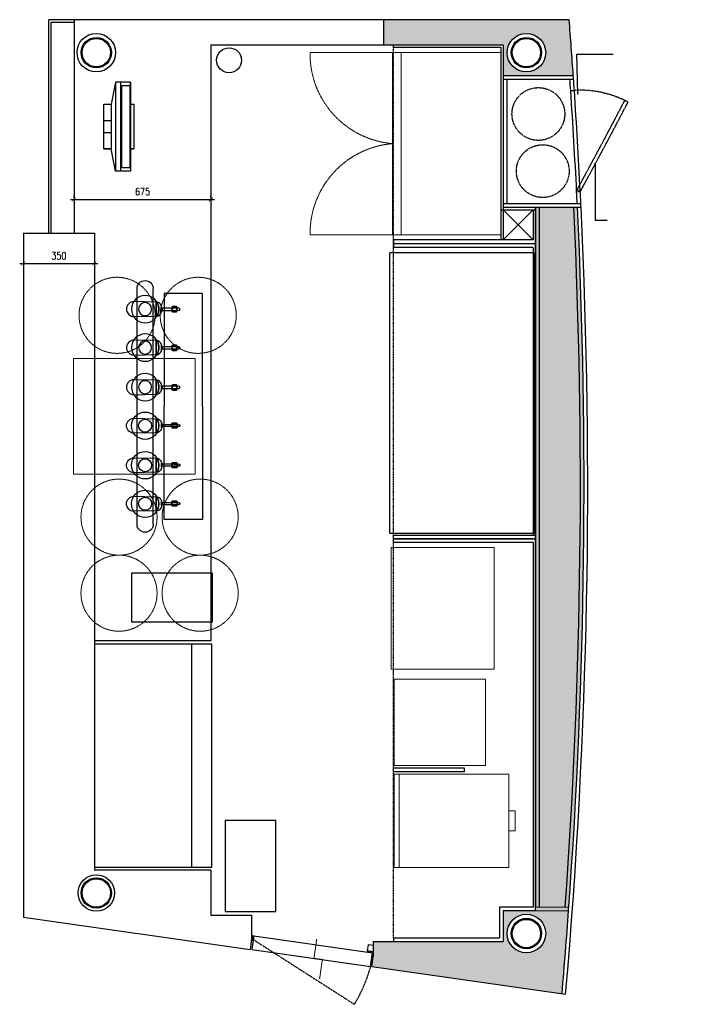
# Model space of a CAD drawing. Header units: millimetres. Extents: x 128910 to 180139, y -42989 to -30610.
# Tile 1 of 5: x 128910 to 132290, y -39730 to -34876. Entities that reach past the tile are written whole.
import ezdxf

# ---------------------------------------------------------------- set-up
doc = ezdxf.new("R2010")
doc.units = ezdxf.units.MM
doc.header["$LTSCALE"] = 2
doc.header["$PDMODE"] = 35
doc.linetypes.add('HIDDEN', pattern=[0.375, 0.25, -0.125])
doc.layers.add('00_FB_EQUI_equipo', color=1, linetype='Continuous', lineweight=5)
doc.layers.add('Naren-furn', color=1, linetype='Continuous', lineweight=30)
for name, color, linetype in [('Carpentry', 2, 'Continuous'), ('new area line', 10, 'Continuous'), ('New-Design-Equipment', 1, 'Continuous'), ('Z-AT_Dims', 1, 'Continuous'), ('Z-AT_LW0.10', 1, 'Continuous')]:
    doc.layers.add(name, color=color, linetype=linetype)
doc.styles.add('ArialNarrow_2mm', font='ARIALN.TTF')
doc.styles.add('SSP_Note', font='romans.shx', dxfattribs={"width": 0.8})
doc.dimstyles.new('ArialNarrow_2mm', dxfattribs={"dimscale": 0, "dimtxt": 1.8, "dimasz": 1.5, "dimexe": 1.25, "dimexo": 0.625, "dimgap": 1, "dimtad": 1, "dimdec": 0, "dimdsep": 46, "dimtxsty": 'ArialNarrow_2mm', "dimcen": 1.5, "dimclrd": 8, "dimclre": 8, "dimclrt": 4, "dimadec": 0, "dimazin": 0, "dimtfac": 1, "dimtdec": 0, "dimtmove": 0, "dimatfit": 3, "dimfxl": 1, "dimarcsym": 0})
doc.dimstyles.new('SSP_Dims', dxfattribs={"dimscale": 50, "dimtxt": 2.2, "dimasz": 1.5, "dimexe": 0.9, "dimexo": 2, "dimgap": 1, "dimtad": 1, "dimdec": 0, "dimzin": 1, "dimdsep": 46, "dimtxsty": 'SSP_Note', "dimblk": 'ARCHTICK', "dimcen": 2, "dimdle": 0.9, "dimclrd": 256, "dimclre": 256, "dimclrt": 256, "dimadec": 0, "dimazin": 0, "dimtfac": 1, "dimtdec": 0, "dimtix": 1, "dimtmove": 1, "dimatfit": 3, "dimldrblk": 'DOT', "dimfxl": 1, "dimtolj": 1, "dimtzin": 0, "dimlwd": -1, "dimlwe": -1, "dimarcsym": 0})

# ---------------------------------------------------------------- blocks, each defined once
blk = doc.blocks.new('7 tappars singel planX')
at = {"layer": 'New-Design-Equipment'}
blk.add_line((-404.9215090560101, 37.3302827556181), (-405.6751649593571, 49.07448888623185), dxfattribs=at)
at = {"layer": 'New-Design-Equipment', "flags": 128}
for points in [[(-363.8263877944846, 258.367559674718), (-366.1642954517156, 149.035430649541), (-435.4884801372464, 149.035430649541), (-437.8263877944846, 258.367559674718, -0.4142135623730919), (-400.8263877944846, 295.367559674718, -0.4142135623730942), (-363.8263877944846, 258.367559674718)], [(-392.0528433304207, 149.042125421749), (-392.0438746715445, 149.0421231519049), (-392.0438739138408, 149.0443570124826), (-365.60031336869, 149.0354306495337, -0.414214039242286), (-392.0528433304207, 122.6007964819), (-392.0528430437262, 122.6016417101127), (-400.8263877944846, 122.6016417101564), (-409.5999325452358, 122.6016417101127), (-409.5999322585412, 122.6007964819, -0.4142140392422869), (-436.0524622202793, 149.0354306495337), (-409.6089016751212, 149.0443570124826), (-409.6089009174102, 149.0421231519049), (-409.5999322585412, 149.042125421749), (-400.8263877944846, 149.0408399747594)]]:
    blk.add_lwpolyline(points, format="xyb", close=True, dxfattribs=at)
for points in [[(-407.5836534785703, 119.8005112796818), (-409.9793267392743, 122.8005112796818), (-389.9793267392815, 122.8005112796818), (-392.3749999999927, 119.8005112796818)], [(-412.8896882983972, 68.1665085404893), (-409.8896882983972, 71.1665085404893), (-389.8896882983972, 71.1665085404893), (-386.8896882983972, 68.1665085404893), (-386.8896882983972, 48.1665085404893), (-389.8896882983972, 45.1665085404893), (-409.8896882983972, 45.1665085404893), (-412.8896882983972, 48.1665085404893)]]:
    blk.add_lwpolyline(points, close=True, dxfattribs=at)
blk.add_lwpolyline([(-405.305703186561, 49.24528111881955), (-405.2663504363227, 59.84229749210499), (-405.3846480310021, 59.84229749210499), (-405.3846480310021, 119.8005112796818), (-394.5156055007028, 119.8005112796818), (-394.5156055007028, 59.84229749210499), (-394.6614957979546, 59.84229749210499), (-394.7005419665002, 49.32783827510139)], dxfattribs=at)
blk.add_lwpolyline([(-394.152490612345, 49.07448888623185), (-394.9574781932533, 36.53038216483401, -0.27295299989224), (-397.76318279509, 32.29482614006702, -0.272952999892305), (-402.8274328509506, 32.70137813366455, -0.2729529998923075), (-404.9215090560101, 37.3302827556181)], format="xyb", dxfattribs=at)
at = {"layer": 'New-Design-Equipment'}
for centre, radius in [((-400.8263877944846, 203.4784924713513), 67.5), ((-399.8896882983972, 58.16650854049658), 11.48873400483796)]:
    blk.add_circle(centre, radius, dxfattribs=at)
at = {"layer": 'New-Design-Equipment', "linetype": 'Continuous'}
blk.add_circle((-400.8263877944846, 203.4784924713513), 31.99999999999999, dxfattribs=at)
blk.add_arc((-400.8263877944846, 203.4784924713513), 67.4999999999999, 238.7439658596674, 301.2560341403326, dxfattribs=at)
blk = doc.blocks.new('Beer Taps')
at = {"layer": 'New-Design-Equipment'}
for p, q in [((-0.7002147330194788, 0.07700000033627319), (0.4607852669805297, 0.07700000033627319)), ((-0.7002147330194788, -0.002999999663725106), (0.469334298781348, -0.002999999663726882))]:
    blk.add_line(p, q, dxfattribs=at)
at = {"layer": 'New-Design-Equipment', "flags": 128}
for points in [[(-0.1197147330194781, 0.3195546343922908), (-0.6764421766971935, 0.3195546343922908), (-0.6764421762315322, 0.1300284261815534), (-0.1197147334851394, 0.1300284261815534)], [(-0.1197147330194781, 0.3195546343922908), (0.4370127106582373, 0.3195546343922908), (0.437012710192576, 0.1300284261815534), (-0.1197147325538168, 0.1300284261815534)]]:
    blk.add_lwpolyline(points, dxfattribs=at)
at = {"layer": 'New-Design-Equipment'}
for centre, start, end in [((-0.7002147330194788, 0.03700000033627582), 90, 270), ((0.4607852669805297, 0.03700000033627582), 270, 90)]:
    blk.add_arc(centre, 0.03999999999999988, start, end, dxfattribs=at)
at = {"layer": 'New-Design-Equipment', "yscale": 0.0009999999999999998, "rotation": 180}
for p, xscale, zscale in [((-0.1988883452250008, 0.2404784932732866), -0.0009999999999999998, 0.001), ((-0.008888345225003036, 0.2404784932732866), -0.0009999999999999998, 0.001), ((0.1861116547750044, 0.2404784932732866), -0.0009999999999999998, 0.001), ((-0.4255411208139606, 0.2404784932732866), 0.0009999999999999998, 0.0009999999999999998), ((-0.2305411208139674, 0.2404784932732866), 0.0009999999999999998, 0.0009999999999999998), ((-0.04054112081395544, 0.2404784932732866), 0.0009999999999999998, 0.0009999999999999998)]:
    blk.add_blockref('7 tappars singel planX', p, dxfattribs=dict(at, xscale=xscale, zscale=zscale))
blk = doc.blocks.new('Till-Rit')
at = {"layer": 'Naren-furn'}
for p, q in [((-110.0871731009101, 112.2042341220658), (-110.0871731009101, 148.1942714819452)), ((-110.0871731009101, 148.1942714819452), (-110.0871731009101, 112.2042341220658)), ((-110.0871731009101, 148.1942714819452), (110.0871731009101, 148.1942714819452)), ((-30.69738480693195, 112.2042341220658), (-30.69738480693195, 148.1942714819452)), ((29.63885429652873, 148.1942714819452), (29.63885429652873, 112.2042341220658)), ((110.0871731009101, 148.1942714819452), (110.0871731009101, 112.2042341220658)), ((-220.1761104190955, 91.03362391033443), (-110.0889373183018, 112.2042341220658)), ((110.0871731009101, 112.2042341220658), (-110.0871731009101, 112.2042341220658)), ((219.1140514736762, 91.03362391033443), (110.0854088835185, 112.2042341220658)), ((219.1069946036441, 91.03009547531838), (-220.1831672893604, 91.03009547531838)), ((-220.1761104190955, 16.93648816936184), (-220.1761104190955, 91.03009547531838)), ((219.1140514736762, 65.62889165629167), (-220.1761104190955, 65.62889165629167)), ((-203.2396222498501, 20.11207970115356), (-203.2396222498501, 60.352672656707)), ((-203.2396222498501, 60.352672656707), (202.1775633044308, 60.352672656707)), ((202.1775633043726, 60.352672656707), (202.1775633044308, 20.11207970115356)), ((219.1140514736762, 16.93648816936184), (219.1140514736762, 91.03362391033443)), ((219.1140514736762, 16.93648816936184), (-220.1761104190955, 16.93648816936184)), ((202.1775633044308, 20.11207970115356), (-203.2396222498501, 20.11207970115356)), ((-203.2396222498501, 16.93648816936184), (219.1140514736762, 16.93648816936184)), ((-110.0871731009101, 0), (-110.0871731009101, 16.93648816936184)), ((-110.0871731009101, 16.93648816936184), (-110.0871731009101, 1.058530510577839)), ((110.0871731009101, 0), (-110.0871731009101, 0)), ((110.0871731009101, 16.93648816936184), (110.0871731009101, 0))]:
    blk.add_line(p, q, dxfattribs=at)
blk = doc.blocks.new('_ArchTick')
at = {"color": 0, "linetype": 'ByBlock', "const_width": 0.15}
blk.add_lwpolyline([(-0.5, -0.5), (0.5, 0.5)], dxfattribs=at)
blk = doc.blocks.new('*D613')
at = {"layer": 'Defpoints', "color": 0, "transparency": 16777216}
for p in [(128928.0519164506, -36063.51228407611), (129278.0519164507, -36063.51228407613), (129278.0519164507, -36077.89843054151)]:
    blk.add_point(p, dxfattribs=at)
at = {"layer": 'new area line', "transparency": 16777216}
blk.add_line((128910.0519164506, -36077.89843054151), (129296.0519164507, -36077.89843054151), dxfattribs=at)
at = {"layer": 'new area line', "color": 252, "transparency": 16777216}
for p, q in [((128928.0519164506, -36083.51228407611), (128928.0519164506, -36095.89843054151)), ((129278.0519164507, -36083.51228407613), (129278.0519164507, -36095.89843054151))]:
    blk.add_line(p, q, dxfattribs=at)
at = {"layer": 'new area line', "transparency": 16777216, "xscale": 20, "yscale": 20, "zscale": 20, "rotation": 180}
blk.add_blockref('_ArchTick', (128928.0519164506, -36077.89843054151), dxfattribs=at)
at = {"layer": 'new area line', "transparency": 16777216, "xscale": 20, "yscale": 20, "zscale": 20}
blk.add_blockref('_ArchTick', (129278.0519164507, -36077.89843054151), dxfattribs=at)
at = {"layer": 'new area line', "transparency": 16777216, "insert": (129103.0519164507, -36039.89843054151), "char_height": 36, "attachment_point": 5, "style": 'SSP_Note'}
blk.add_mtext('\\A1;350', dxfattribs=at)
blk = doc.blocks.new('_Dot')
at = {"color": 0, "linetype": 'ByBlock', "lineweight": -2}
blk.add_line((-0.5, 0), (-1, 0), dxfattribs=at)
at = {"color": 0, "linetype": 'ByBlock', "const_width": 0.5}
blk.add_lwpolyline([(-0.25, 0, 1), (0.25, 0, 1)], format="xyb", close=True, dxfattribs=at)
blk = doc.blocks.new('*D614')
at = {"layer": 'Defpoints', "color": 0, "transparency": 16777216}
for p in [(129178.0519164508, -35773.36095316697), (129853.0519164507, -35761.85203599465), (129853.0519164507, -35773.36095316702)]:
    blk.add_point(p, dxfattribs=at)
at = {"layer": 'new area line', "transparency": 16777216}
blk.add_line((129160.0519164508, -35761.85203599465), (129871.0519164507, -35761.85203599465), dxfattribs=at)
at = {"layer": 'new area line', "color": 252, "transparency": 16777216}
for p, q in [((129178.0519164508, -35753.36095316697), (129178.0519164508, -35743.85203599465)), ((129853.0519164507, -35753.36095316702), (129853.0519164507, -35743.85203599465))]:
    blk.add_line(p, q, dxfattribs=at)
at = {"layer": 'new area line', "transparency": 16777216, "xscale": 20, "yscale": 20, "zscale": 20, "rotation": 180}
blk.add_blockref('_ArchTick', (129178.0519164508, -35761.85203599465), dxfattribs=at)
at = {"layer": 'new area line', "transparency": 16777216, "xscale": 20, "yscale": 20, "zscale": 20}
blk.add_blockref('_ArchTick', (129853.0519164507, -35761.85203599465), dxfattribs=at)
at = {"layer": 'new area line', "transparency": 16777216, "insert": (129515.5519164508, -35723.85203599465), "char_height": 36, "attachment_point": 5, "style": 'SSP_Note'}
blk.add_mtext('\\A1;675', dxfattribs=at)

msp = doc.modelspace()

# ---------------------------------------------------------------- hatches: boundary and pattern name
at = {"layer": 'Carpentry', "linetype": 'Continuous'}
h = msp.add_hatch(color=253, dxfattribs=at)
h.dxf.hatch_style = 1
h.paths.add_polyline_path([(131618.5462251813, -34875.89650101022), (130703.0519164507, -34875.89650101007), (130703.0519164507, -34999.8965010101), (131294.1078917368, -34999.89650101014), (131294.1078917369, -35150.89650101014), (131639.1896297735, -35150.89650101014, 0.002388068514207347)])
h.paths.add_polyline_path([(131313.0519164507, -35038.39650101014, -1), (131503.0519164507, -35038.39650101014, -1)], flags=16)
h.paths.add_polyline_path([(131333.0519164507, -35038.39650101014, -1), (131483.0519164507, -35038.39650101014, -1)], flags=0)
h.paths.add_polyline_path([(131338.0519164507, -35038.39650101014, -1), (131478.0519164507, -35038.39650101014, -1)], flags=0)
h = msp.add_hatch(color=253, dxfattribs=at)
h.dxf.hatch_style = 1
edge = h.paths.add_edge_path()
edge.add_line((131453.051916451, -35800.89650101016), (131659.5218557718, -35801.75290713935))
edge.add_arc((102840.0758477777, -37174.48261963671), 28852.12046057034, -4.160964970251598, 2.727055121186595, ccw=False)
edge.add_line((131616.1462216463, -39267.9555498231), (131453.051916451, -39267.9555498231))
edge.add_line((131453.051916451, -39267.9555498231), (131453.051916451, -35800.89650101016))
h = msp.add_hatch(color=253, dxfattribs=at)
h.dxf.hatch_style = 1
edge = h.paths.add_edge_path()
edge.add_line((131294.1078917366, -39268.95490540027), (131616.1462216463, -39267.9555498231))
edge.add_arc((102840.075843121, -37174.48261930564), 28852.12046523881, 355.0238995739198, 355.8390350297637, ccw=False)
edge.add_line((131583.45169612, -39677.1212096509), (130646.0341323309, -39544.23389590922))
edge.add_line((130646.0341323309, -39544.23389590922), (130653.0519164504, -39494.72883853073))
edge.add_line((130653.0519164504, -39494.72883853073), (130653.0519164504, -39419.95490540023))
edge.add_line((130653.0519164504, -39419.95490540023), (131294.1078917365, -39419.95490540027))
edge.add_line((131294.1078917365, -39419.95490540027), (131294.1078917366, -39268.95490540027))
edge = h.paths.add_edge_path(flags=16)
edge.add_arc((131408.0519164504, -39381.45490540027), 95, 0, 360)

# ---------------------------------------------------------------- linework, layer by layer
at = {"layer": 'Carpentry', "color": 2, "ltscale": 3}
for p, q in [((131282.107891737, -35011.89650101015), (131282.107891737, -35961.89650100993)), ((131294.1078917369, -35150.89650101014), (131294.1078917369, -35800.89650101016)), ((131282.107891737, -35812.89650101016), (131453.0519164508, -35812.89650101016)), ((131294.1078917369, -35782.89650101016), (131677.5014711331, -35782.89650101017)), ((131294.1078917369, -35800.89650101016), (131677.5014711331, -35800.89650101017))]:
    msp.add_line(p, q, dxfattribs=at)
at = {"layer": 'Carpentry', "linetype": 'Continuous', "ltscale": 3}
for p, q in [((131294.1078917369, -35150.89650101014), (131294.1078917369, -35961.89650100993)), ((131312.1078917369, -35168.89650101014), (131312.1078917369, -35782.89650101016))]:
    msp.add_line(p, q, dxfattribs=at)
at = {"layer": 'Carpentry', "linetype": 'Continuous'}
for p, q in [((131626.2954365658, -35225.52986050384), (131644.2642070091, -35224.45995982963)), ((131655.7464924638, -35724.66181407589), (131673.7154296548, -35723.59190347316)), ((131453.051916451, -35800.89650101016), (131453.0519164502, -39250.95456749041)), ((131471.051916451, -35800.89650101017), (131471.0519164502, -39250.95456749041)), ((130753.0519164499, -38583.45490540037), (130753.0519164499, -38565.45490540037)), ((131103.0519164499, -38583.45490540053), (131103.0519164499, -38565.45490540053)), ((131452.9416240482, -39250.95524330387), (131617.4506719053, -39249.94721893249)), ((131453.0519164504, -39268.95490540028), (131616.1462216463, -39267.95554982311))]:
    msp.add_line(p, q, dxfattribs=at)
at = {"layer": 'Carpentry', "color": 1, "linetype": 'Continuous'}
for p, q in [((131294.1078917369, -35961.89650100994, -6.625689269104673e-05), (131441.0519164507, -35812.89650101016)), ((131294.1078917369, -35812.89650101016), (131441.0519164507, -35961.89650100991, -6.625689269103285e-05)), ((131453.0519164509, -37128.89650100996), (131453.0519164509, -36908.83809661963)), ((131453.0519164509, -37738.89650100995), (131453.0519164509, -37178.89650100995))]:
    msp.add_line(p, q, dxfattribs=at)
at = {"layer": 'Carpentry', "linetype": 'HIDDEN', "ltscale": 3}
for centre in [(131466.9070078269, -35340.86085685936), (131488.6234857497, -35622.51973713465)]:
    msp.add_circle(centre, 130, dxfattribs=at)
at = {"layer": 'Carpentry', "linetype": 'Continuous'}
for radius, start, end in [(28852.12046056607, 3.873263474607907, 3.98599348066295), (28870.12046056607, 3.872973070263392, 4.019314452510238), (28852.12046056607, 2.880329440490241, 3.873263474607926), (28870.12046056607, 2.880758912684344, 3.872972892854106), (28852.12046056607, 2.764544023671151, 2.880329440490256), (28870.12046056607, 2.727055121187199, 2.880658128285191), (28834.12046056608, 355.8720904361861, 2.728757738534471), (28852.12046056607, 355.839035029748, 2.728757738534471), (28852.12046056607, 2.727055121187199, 2.728757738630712)]:
    msp.add_arc((102840.075847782, -37174.48261963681), radius, start, end, dxfattribs=at)
at = {"layer": 'Carpentry', "color": 1, "linetype": 'Continuous'}
msp.add_arc((102840.0758434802, -37174.48261933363), 28852.12046487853, 355.0238995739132, 355.8390350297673, dxfattribs=at)
at = {"layer": 'Naren-furn'}
for p, q in [((129053.0519164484, -35928.89650100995), (129053.0519164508, -34875.89650100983)), ((131618.5462251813, -34875.89650101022), (129053.0519164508, -34875.89650100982)), ((129053.0519164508, -35928.89650100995), (129053.0519164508, -34875.89650100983)), ((129065.0519164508, -35928.89650100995), (129065.0519164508, -34887.89650100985)), ((129065.0519164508, -34887.89650100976), (129178.0519164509, -34887.89650101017)), ((129178.0519164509, -34875.89650100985), (129178.0519164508, -35928.89650100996)), ((130703.0519164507, -34875.8965010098), (130703.0519164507, -34999.89650100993)), ((129853.0519164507, -34999.89650101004), (131294.1078917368, -34999.89650101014)), ((129853.0519164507, -34999.89650101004), (129853.0519164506, -37938.95490540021)), ((131294.1078917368, -34999.89650101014), (131294.1078917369, -35150.89650101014)), ((131453.0519164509, -37043.95490540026), (131453.0519164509, -35800.89650101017)), ((131453.0519164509, -37568.95490540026), (131453.0519164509, -37093.95490540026)), ((131453.051916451, -39268.95490540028), (131453.051916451, -37618.95490540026)), ((129853.0519164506, -37938.95490540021), (129278.0519164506, -37938.95490540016)), ((131453.0519164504, -39268.95490540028), (131294.1078917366, -39268.95490540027)), ((131294.1078917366, -39268.95490540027), (131294.1078917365, -39419.95490540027)), ((130056.5684198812, -39391.99201366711), (130053.0519164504, -39391.99201366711)), ((130053.0519164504, -39409.67347864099), (130054.0420175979, -39409.81383432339)), ((130063.4991279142, -39392.97450344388), (130053.954941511, -39460.30138147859)), ((130056.5684198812, -39391.99201366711), (130054.042017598, -39409.8138343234)), ((130060.0337738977, -39392.48325855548), (130056.5684198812, -39391.99201366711)), ((130057.5073716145, -39410.30507921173), (130060.0337738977, -39392.48325855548)), ((130060.0337738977, -39392.48325855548), (130063.4991279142, -39392.97450344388)), ((130060.972725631, -39410.79632410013), (130063.499127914, -39392.97450344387)), ((130063.499127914, -39392.97450344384), (130649.6390072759, -39476.06506741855)), ((130053.954941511, -39460.30138147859), (130640.0948208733, -39543.39194545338)), ((130627.5442054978, -39437.08139838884), (130623.3335350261, -39466.78443281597)), ((130653.0365694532, -39470.99510328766), (130623.3335350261, -39466.78443281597)), ((130653.0519164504, -39440.69734428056), (130627.5442054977, -39437.08139838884)), ((130653.0519164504, -39419.95490540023), (130653.0519164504, -39494.72883853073)), ((130653.0519164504, -39419.95490540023), (131294.1078917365, -39419.95490540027)), ((130640.0948208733, -39543.39194545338), (130649.6390072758, -39476.06506741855)), ((130646.0341323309, -39544.23389590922), (130653.0519164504, -39494.72883853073)), ((130646.0341323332, -39544.23389589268), (131601.2994886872, -39679.65129368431))]:
    msp.add_line(p, q, dxfattribs=at)
at = {"layer": 'Naren-furn', "color": 2}
for p, q in [((130753.0519164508, -35011.8965010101), (130753.0519164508, -34999.8965010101)), ((130753.0519164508, -35011.8965010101), (131282.107891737, -35011.89650101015)), ((131294.1078917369, -35150.89650101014), (131639.1896297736, -35150.89650101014)), ((131294.1078917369, -35168.89650101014), (131639.1896297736, -35168.89650101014)), ((131441.0519164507, -35812.89650101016), (131441.0519164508, -35961.89650100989)), ((130753.0519164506, -35961.89650101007, -6.625689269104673e-05), (130753.0519164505, -35979.89650101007, -6.625689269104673e-05)), ((131441.0519164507, -35961.8965010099, -6.625689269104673e-05), (130753.0519164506, -35961.89650101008, -6.625689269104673e-05)), ((130753.0519164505, -35979.89650101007, -6.625689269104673e-05), (131453.0519164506, -35979.89650100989, -6.625689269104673e-05)), ((130753.0519164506, -35979.89650101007, -6.625689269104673e-05), (130753.0519164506, -35997.89650101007, -6.625689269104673e-05)), ((130753.0519164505, -35997.89650101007, -6.625689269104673e-05), (131441.0519164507, -35997.89650100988, -6.625689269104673e-05)), ((130753.0519164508, -37416.95490540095), (131453.051916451, -37416.95490540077)), ((130753.0519164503, -37434.95490540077), (130753.0519164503, -37416.95490540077)), ((130753.0519164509, -37434.95490540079), (131453.051916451, -37434.95490540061)), ((130753.0519164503, -37452.95490540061), (130753.0519164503, -37434.95490540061)), ((131441.0519164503, -37434.95490540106), (130753.0519164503, -37434.95490540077)), ((131441.0519164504, -37452.9549054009), (130753.0519164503, -37452.95490540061)), ((131441.0519164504, -37452.9549054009), (131441.0519164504, -39250.95490540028)), ((131103.0519164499, -38565.45490540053), (130753.0519164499, -38565.45490540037)), ((131103.0519164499, -38583.45490540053), (130753.0519164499, -38583.45490540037)), ((130753.0519164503, -39401.95490540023), (130753.0519164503, -39419.95490540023)), ((130753.0519164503, -39401.95490540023), (131276.1078917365, -39401.95490540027))]:
    msp.add_line(p, q, dxfattribs=at)
at = {"layer": 'Naren-furn', "linetype": 'HIDDEN'}
for p, q in [((130753.0519164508, -37416.95490540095), (130753.0519164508, -34999.8965010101)), ((130753.0519164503, -39401.95490540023), (130753.0519164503, -37452.95490540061))]:
    msp.add_line(p, q, dxfattribs=at)
at = {"layer": 'Naren-furn', "color": 1, "linetype": 'HIDDEN'}
msp.add_line((131673.6842368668, -35723.59376076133), (131657.8028303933, -35715.11996302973), dxfattribs=at)
at = {"layer": 'Naren-furn', "color": 3, "linetype": 'Continuous', "ltscale": 5}
for p, q in [((128928.0519164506, -35928.89650100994), (128928.0519164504, -39300.5476268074)), ((128928.0519164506, -35928.89650100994), (129278.0519164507, -35928.89650100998)), ((129278.0519164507, -35928.89650100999), (129278.0519164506, -39068.95490540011)), ((129853.0519164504, -39068.95490540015), (129278.0519164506, -39068.9549054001)), ((129853.0519164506, -39068.95490540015), (129853.0519164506, -39291.39596224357)), ((128928.0519164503, -39300.54762680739), (130046.0128321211, -39459.32879257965)), ((129853.0519164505, -39291.39596224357), (130053.0519164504, -39291.39596224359)), ((130053.0519164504, -39291.39596224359), (130053.0519164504, -39409.67347864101)), ((130053.0519164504, -39409.67347864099), (130046.0128321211, -39459.32879257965))]:
    msp.add_line(p, q, dxfattribs=at)
at = {"layer": 'Naren-furn', "linetype": 'HIDDEN', "ltscale": 3}
msp.add_line((130060.972725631, -39410.79632410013), (130560.1575498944, -39730.36628574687), dxfattribs=at)
at = {"layer": 'Naren-furn', "color": 2}
for points in [[(131441.0519164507, -35999.95490540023), (131441.0519164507, -37416.95490540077)], [(131441.0519164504, -39250.95490540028), (131276.1078917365, -39250.95490540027), (131276.1078917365, -39401.95490540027)]]:
    msp.add_lwpolyline(points, dxfattribs=at)
at = {"layer": 'Naren-furn', "elevation": -2.356897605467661e-05}
msp.add_lwpolyline([(129461.1531191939, -37604.15170316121), (129461.1531191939, -37844.15170316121), (129861.1531191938, -37844.15170316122), (129861.1531191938, -37604.15170316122)], close=True, dxfattribs=at)
at = {"layer": 'Naren-furn', "const_width": 5}
msp.add_lwpolyline([(130388.5285277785, -39605.15330544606), (130402.0670617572, -39509.64938426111), (130360.6599457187, -39503.7795556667), (130374.1984796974, -39408.27563448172)], dxfattribs=at)
at = {"layer": 'Naren-furn'}
msp.add_lwpolyline([(130626.7858975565, -39468.5697696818), (130643.7608101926, -39470.97611518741), (130643.1694160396, -39475.14794506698), (130626.1945034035, -39472.74159956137)], close=True, dxfattribs=at)
for centre in [(129287.5929055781, -35038.39650100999), (131408.0519164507, -35038.39650101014)]:
    msp.add_circle(centre, 95, dxfattribs=at)
at = {"layer": 'Naren-furn', "color": 5}
for centre, radius in [((129287.5929055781, -35038.39650100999), 75), ((129287.5929055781, -35038.39650100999), 70), ((131408.0519164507, -35038.39650101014), 75), ((131408.0519164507, -35038.39650101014), 70), ((129287.5929055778, -39181.45490540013), 75), ((129287.5929055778, -39181.45490540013), 70), ((131408.0519164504, -39381.45490540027), 75), ((131408.0519164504, -39381.45490540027), 70)]:
    msp.add_circle(centre, radius, dxfattribs=at)
at = {"layer": 'Naren-furn', "color": 1}
for centre, radius in [((129942.3077661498, -35075.85022813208), 61.47836583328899), ((129287.5929055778, -39181.45490540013), 90), ((131408.0519164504, -39381.45490540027), 95)]:
    msp.add_circle(centre, radius, dxfattribs=at)
at = {"layer": 'Naren-furn'}
for start, end in [(4.019314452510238, 4.566618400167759), (355.0219696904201, 2.727055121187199)]:
    msp.add_arc((102840.075847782, -37174.48261963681), 28870.12046056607, start, end, dxfattribs=at)
at = {"layer": 'Naren-furn', "color": 1, "linetype": 'HIDDEN'}
for centre, radius, start, end in [((131673.6842368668, -35723.59376076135), 500.0000000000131, 61.91708034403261, 93.40749548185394), ((106324.7612543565, -21914.87817101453), 28848.04445731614, 331.4205432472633, 332.4136174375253), ((106324.7612543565, -21914.87817101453), 28866.04445731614, 331.4208528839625, 332.4133078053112)]:
    msp.add_arc(centre, radius, start, end, dxfattribs=at)
at = {"layer": 'Naren-furn', "linetype": 'HIDDEN', "ltscale": 3}
msp.add_arc((129951.7131600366, -39359.66263962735), 712.4786093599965, 328.6475263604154, 345.056083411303, dxfattribs=at)
at = {"layer": 'New-Design-Equipment', "color": 251, "linetype": 'HIDDEN', "lineweight": 5, "ltscale": 4}
for p, q in [((130341.7573921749, -35036.89650101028, -6.641237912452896e-05), (130747.8801829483, -35036.89650100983, -6.659749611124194e-05)), ((130789.8801829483, -35036.89650101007, -6.66166403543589e-05), (130747.8801829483, -35036.89650100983, -6.659749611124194e-05)), ((130341.7573921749, -35936.89650101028, -6.605619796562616e-05), (130747.8801829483, -35936.89650101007, -6.624131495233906e-05))]:
    msp.add_line(p, q, dxfattribs=at)
at = {"layer": 'New-Design-Equipment', "lineweight": 5, "ltscale": 4}
for p, q in [((130747.8801829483, -35036.89650100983, -6.659749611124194e-05), (130747.8801829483, -35936.89650101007, -6.624131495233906e-05)), ((130789.8801829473, -35936.89650100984, -6.626045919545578e-05), (130789.8801829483, -35036.89650101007, -6.66166403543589e-05)), ((131282.8801829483, -35036.89650101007, -6.684135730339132e-05), (130789.8801829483, -35036.89650101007, -6.66166403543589e-05)), ((131282.8801829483, -35036.89650101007, -6.684135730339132e-05), (131282.8801829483, -35936.89650101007, -6.648517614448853e-05)), ((131282.8801829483, -35936.89650101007, -6.648517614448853e-05), (130747.8801829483, -35936.89650101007, -6.624131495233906e-05))]:
    msp.add_line(p, q, dxfattribs=at)
at = {"layer": 'New-Design-Equipment', "lineweight": -3, "ltscale": 5}
for p, q in [((131446.1306285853, -36024.95490540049, -6.615460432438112e-05), (130735.1306285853, -36024.9549054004, -6.583051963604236e-05)), ((130735.1306285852, -37409.9549054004, -6.583051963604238e-05), (130735.1306285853, -36024.9549054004, -6.583051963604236e-05)), ((131446.1306285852, -37409.95490540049, -6.560648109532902e-05), (131446.1306285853, -36024.95490540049, -6.615460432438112e-05))]:
    msp.add_line(p, q, dxfattribs=at)
at = {"layer": 'New-Design-Equipment', "linetype": 'Continuous', "lineweight": -3, "ltscale": 5}
msp.add_line((131446.1306285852, -37409.95490540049, -6.615460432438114e-05), (130735.1306285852, -37409.9549054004, -6.583051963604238e-05), dxfattribs=at)
at = {"layer": 'New-Design-Equipment', "linetype": 'Continuous', "lineweight": 5, "ltscale": 3}
for p, q in [((130740.8133982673, -37477.95490540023, -2.938695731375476e-07), (130740.8133982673, -38077.95490540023, -2.938695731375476e-07)), ((131248.8133982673, -37477.95490540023, -2.938695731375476e-07), (130740.8133982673, -37477.95490540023, -2.938695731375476e-07)), ((131248.8133982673, -38077.95490540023, -2.938695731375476e-07), (131248.8133982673, -37477.95490540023, -2.938695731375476e-07)), ((130740.8133982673, -38077.95490540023, -2.938695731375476e-07), (131248.8133982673, -38077.95490540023, -2.938695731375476e-07)), ((130756.4672567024, -38595.95490540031, -7.335576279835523e-08), (131321.4672567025, -38595.95490539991, -3.308914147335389e-07)), ((130756.467256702, -38595.95490539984, -7.335576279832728e-08), (130756.4672567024, -39055.95490540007, 1.086924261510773e-07)), ((130780.8064403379, -39055.95490540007, 9.759825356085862e-08), (130780.806440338, -38595.95490539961, -8.44499353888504e-08)), ((131321.4672567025, -38595.95490539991, -3.308914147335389e-07), (131321.4672567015, -39055.95490540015, -1.488432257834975e-07)), ((131321.467256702, -38776.12193091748, -2.595890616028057e-07), (131351.8167467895, -38776.12193091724, -2.734228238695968e-07)), ((131351.8167467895, -38776.12193091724, -2.734228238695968e-07), (131351.8167467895, -38875.7878798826, -2.339793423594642e-07)), ((131351.8167467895, -38875.7878798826, -2.339793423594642e-07), (131321.4672567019, -38875.78787988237, -2.201455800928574e-07)), ((131321.4672567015, -39055.95490540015, -1.488432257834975e-07), (130756.4672567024, -39055.95490540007, 1.086924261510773e-07))]:
    msp.add_line(p, q, dxfattribs=at)
at = {"layer": 'New-Design-Equipment', "color": 251, "linetype": 'HIDDEN', "lineweight": 5, "ltscale": 4, "elevation": -2.37231583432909e-05}
msp.add_lwpolyline([(129175.5519164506, -37115.97157280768), (129175.5519164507, -36545.97157280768), (129775.5519164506, -36545.97157280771), (129775.5519164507, -37115.97157280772)], close=True, dxfattribs=at)
at = {"layer": 'New-Design-Equipment', "elevation": 4.391777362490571e-05}
for points in [[(129278.0519164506, -39053.95490540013), (129758.0541830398, -39053.95490540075), (129758.0541830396, -37953.95490540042), (129278.0519164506, -37953.95490540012)], [(129278.0519164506, -39053.95490540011), (129858.0541830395, -39053.95490540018), (129858.0541830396, -37953.95490540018), (129278.0519164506, -37953.95490540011)]]:
    msp.add_lwpolyline(points, dxfattribs=at)
at = {"layer": 'New-Design-Equipment', "linetype": 'Continuous', "lineweight": 5, "ltscale": 3, "elevation": 4.422389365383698e-05}
msp.add_lwpolyline([(130756.467256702, -38127.95490540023), (130756.467256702, -38552.95490540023), (131206.467256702, -38552.9549054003), (131206.467256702, -38127.9549054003)], close=True, dxfattribs=at)
at = {"layer": 'New-Design-Equipment', "color": 1, "ltscale": 3, "elevation": 1.77492605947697e-05}
msp.add_lwpolyline([(129923.0137842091, -38823.3598186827), (129923.0137842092, -39273.35981868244), (130173.0137842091, -39273.35981868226), (130173.013784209, -38823.35981868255)], close=True, dxfattribs=at)
at = {"layer": 'New-Design-Equipment', "color": 251, "linetype": 'HIDDEN', "lineweight": 5, "ltscale": 4}
for centre in [(129390.2248451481, -36333.4882402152, -1.954657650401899e-07), (129790.2248451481, -36333.48824021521, -3.777918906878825e-07), (129399.6692203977, -37328.45490540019, 1.982991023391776e-07), (129799.6692203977, -37328.45490540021, 1.597297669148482e-08), (129399.6692203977, -37703.45490540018, 3.467079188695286e-07), (129799.6692203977, -37703.45490540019, 1.643817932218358e-07)]:
    msp.add_circle(centre, 187.5, dxfattribs=at)
for centre, radius, start, end in [((130785.1803021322, -35044.97141425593, -2.086670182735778e-05), 443.496427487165, 178.9567356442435, 265.1754583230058), ((130785.1803021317, -35928.82158776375, -2.086670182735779e-05), 443.4964274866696, 94.82454170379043, 181.0432643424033)]:
    msp.add_arc(centre, radius, start, end, dxfattribs=at)
at = {"layer": 'Z-AT_Dims'}
msp.add_line((130054.0420175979, -39409.8138343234), (130053.5174002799, -39413.51460510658), dxfattribs=at)
msp.add_circle((130056.9827542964, -39414.00584999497), 3.5, dxfattribs=at)

# ---------------------------------------------------------------- block references
at = {"layer": '00_FB_EQUI_equipo', "transparency": 33554539, "xscale": -1000, "yscale": 1000, "zscale": 1000, "rotation": 269.9999999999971}
msp.add_blockref('Beer Taps', (129491.4073225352, -36662.99835983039, -2.375011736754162e-05), dxfattribs=at)
at = {"layer": 'Naren-furn', "rotation": 89.9999999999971}
msp.add_blockref('Till-Rit', (129473.2462918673, -35402.49404034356, -2.508658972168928e-05), dxfattribs=at)

# ---------------------------------------------------------------- dimensions: what is measured, and where the dimension line sits
at = {"layer": 'new area line'}
for base, p1, p2, picture, middle in [((129853.0519164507, -35761.85203599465), (129178.0519164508, -35773.36095316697), (129853.0519164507, -35773.36095316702), '*D614', (129515.5519164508, -35723.85203599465)), ((129278.0519164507, -36077.89843054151), (128928.0519164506, -36063.51228407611), (129278.0519164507, -36063.51228407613), '*D613', (129103.0519164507, -36039.89843054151))]:
    dim = msp.add_linear_dim(base=base, p1=p1, p2=p2, dimstyle='SSP_Dims', override={"dimscale": 1, "dimtxt": 1.8, "dimasz": 1, "dimexo": 1, "dimrnd": 5, "dimclre": 252}, dxfattribs=at)
    dim.commit()
    dim.dimension.update_dxf_attribs({"geometry": picture, "text_midpoint": middle})

# ---------------------------------------------------------------- leaders
at = {"layer": 'Z-AT_Dims'}
msp.add_leader([(131747.7515013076, -35582.90875965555), (131747.7515013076, -35864.1296176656), (131806.9111027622, -35864.1296176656)], dimstyle='ArialNarrow_2mm', override={"dimtad": 0, "dimclrd": 1, "dimldrblk": 'Open90'}, dxfattribs=at)
at = {"layer": 'Z-AT_LW0.10'}
msp.add_leader([(131661.1570701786, -35243.441502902), (131656.8356873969, -35046.59945479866), (131835.5112123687, -35046.59945479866)], dimstyle='ArialNarrow_2mm', override={"dimtad": 0, "dimclrd": 1, "dimldrblk": 'Open90'}, dxfattribs=at)

doc.saveas('drawing.dxf')
